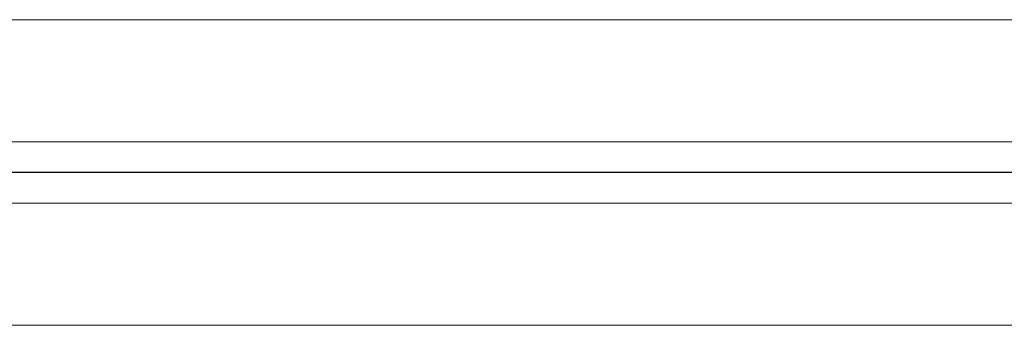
# Model space of a CAD drawing. Extents: x 1911006 to 2186114, y 709265 to 747216.
# Tile 227 of 256: x 1926410 to 1926491, y 735078 to 735103. Entities that reach past the tile are written whole.
import ezdxf

# ---------------------------------------------------------------- set-up
doc = ezdxf.new("R2010")
doc.units = 0
doc.header["$LTSCALE"] = 500
doc.header["$MEASUREMENT"] = 0
doc.linetypes.add('AM_DIN_G_W050', pattern=[13.75, 9.75, -1.5, 1, -1.5])
doc.layers.add('!_A_01_TENKÁ', color=8, linetype='CONTINUOUS', lineweight=13)
doc.layers.add('AM_7', color=4, linetype='AM_DIN_G_W050', lineweight=25)

msp = doc.modelspace()

# ---------------------------------------------------------------- linework, layer by layer
at = {"layer": '!_A_01_TENKÁ', "color": 7}
for p, q in [((1929360.578, 735103.228), (1925527.246, 735103.228)), ((1925527.246, 735093.228), (1929360.578, 735093.228)), ((1929360.578, 735088.228), (1925527.246, 735088.228)), ((1925527.246, 735078.228), (1929360.578, 735078.228))]:
    msp.add_line(p, q, dxfattribs=at)
at = {"layer": 'AM_7', "color": 7}
msp.add_line((1929360.578, 735090.728), (1925503.546, 735090.728), dxfattribs=at)

doc.saveas('drawing.dxf')
